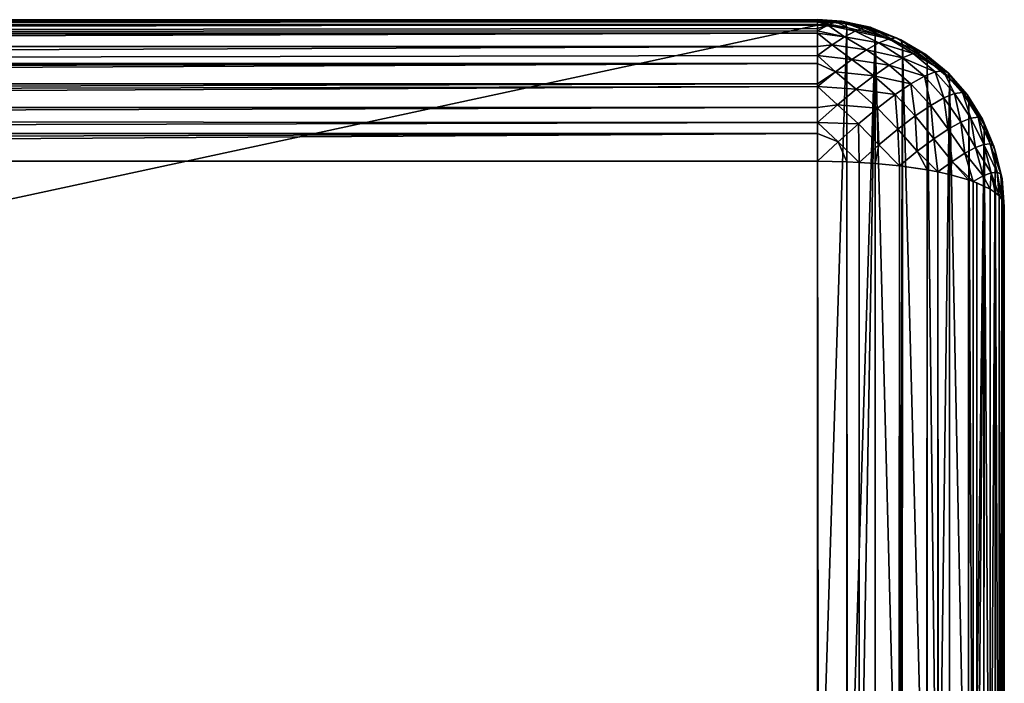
# Model space of a CAD drawing. Extents: x -551 to 551, y -279 to 201.
# Tile 42 of 108: x -511.54 to -501, y 194.36 to 201.46. Entities that reach past the tile are written whole.
import ezdxf

# ---------------------------------------------------------------- set-up
doc = ezdxf.new("R2010")
doc.units = 0
doc.header["$LTSCALE"] = 65.185185
for name, color, linetype in [('108', 7, 'CONTINUOUS'), ('109', 7, 'CONTINUOUS'), ('116', 7, 'CONTINUOUS'), ('130', 7, 'CONTINUOUS'), ('131', 7, 'CONTINUOUS'), ('141', 7, 'CONTINUOUS'), ('151', 7, 'CONTINUOUS')]:
    doc.layers.add(name, color=color, linetype=linetype)

msp = doc.modelspace()

# ---------------------------------------------------------------- linework, layer by layer
at = {"layer": '108', "color": 7, "linetype": 'CONTINUOUS'}
for points in [[(-549, 199.947, 42.148), (-515, -273.073, 160.085), (-503, -177.013, 136.134), (-549, 199.947, 42.148)], [(-503, 199.947, 42.148), (-549, 199.947, 42.148), (-503, -177.013, 136.134), (-503, 199.947, 42.148)]]:
    msp.add_3dface(points, dxfattribs=at)
at = {"layer": '109', "color": 7, "linetype": 'CONTINUOUS'}
for points in [[(-503, 191.485, -0.059), (-549, 191.485, -0.059), (-503, 201.403, 39.723), (-503, 191.485, -0.059)], [(-503, 201.403, 39.723), (-549, 191.485, -0.059), (-549, 201.403, 39.723), (-503, 201.403, 39.723)]]:
    msp.add_3dface(points, dxfattribs=at)
at = {"layer": '116', "color": 7, "linetype": 'CONTINUOUS'}
for points in [[(-501, 193.201, 16.979), (-501, 193.387, 15.838), (-501, 199.463, 40.207), (-501, 193.201, 16.979)], [(-501, 192.928, 18.102), (-501, 193.201, 16.979), (-501, 199.463, 40.207), (-501, 192.928, 18.102)], [(-501, 192.57, 19.201), (-501, 192.928, 18.102), (-501, 199.463, 40.207), (-501, 192.57, 19.201)], [(-501, 192.127, 20.268), (-501, 192.57, 19.201), (-501, 199.463, 40.207), (-501, 192.127, 20.268)], [(-501, 191.604, 21.299), (-501, 192.127, 20.268), (-501, 199.463, 40.207), (-501, 191.604, 21.299)], [(-501, 191.004, 22.286), (-501, 191.604, 21.299), (-501, 199.463, 40.207), (-501, 191.004, 22.286)], [(-501, 190.328, 23.224), (-501, 191.004, 22.286), (-501, 199.463, 40.207), (-501, 190.328, 23.224)], [(-501, 189.583, 24.108), (-501, 190.328, 23.224), (-501, 199.463, 40.207), (-501, 189.583, 24.108)], [(-501, 188.772, 24.931), (-501, 189.583, 24.108), (-501, 199.463, 40.207), (-501, 188.772, 24.931)], [(-501, 187.9, 25.689), (-501, 188.772, 24.931), (-501, 199.463, 40.207), (-501, 187.9, 25.689)], [(-501, 186.972, 26.378), (-501, 187.9, 25.689), (-501, 199.463, 40.207), (-501, 186.972, 26.378)], [(-501, 185.994, 26.994), (-501, 186.972, 26.378), (-501, 199.463, 40.207), (-501, 185.994, 26.994)], [(-501, 184.971, 27.532), (-501, 185.994, 26.994), (-501, 199.463, 40.207), (-501, 184.971, 27.532)], [(-501, 183.91, 27.99), (-501, 184.971, 27.532), (-501, 199.463, 40.207), (-501, 183.91, 27.99)], [(-501, 182.817, 28.365), (-501, 183.91, 27.99), (-501, 199.463, 40.207), (-501, 182.817, 28.365)], [(-501, -177.497, 134.194), (-501, 182.817, 28.365), (-501, 199.463, 40.207), (-501, -177.497, 134.194)]]:
    msp.add_3dface(points, dxfattribs=at)
at = {"layer": '130', "color": 7, "linetype": 'CONTINUOUS'}
for points in [[(-503, 191.485, -0.059), (-503, 201.403, 39.723), (-502.687, 201.379, 39.729), (-503, 191.485, -0.059)], [(-503, 191.485, -0.059), (-502.687, 201.379, 39.729), (-502.998, 191.485, -0.059), (-503, 191.485, -0.059)], [(-502.998, 191.485, -0.059), (-502.687, 201.379, 39.729), (-502.687, 191.461, -0.053), (-502.998, 191.485, -0.059)], [(-502.687, 201.379, 39.729), (-502.382, 201.308, 39.747), (-502.687, 191.461, -0.053), (-502.687, 201.379, 39.729)], [(-502.687, 191.461, -0.053), (-502.382, 201.308, 39.747), (-502.555, 191.436, -0.047), (-502.687, 191.461, -0.053)], [(-502.555, 191.436, -0.047), (-502.382, 201.308, 39.747), (-502.382, 191.39, -0.035), (-502.555, 191.436, -0.047)], [(-502.382, 201.308, 39.747), (-502.091, 201.192, 39.776), (-502.123, 191.288, -0.01), (-502.382, 201.308, 39.747)], [(-502.382, 191.39, -0.035), (-502.382, 201.308, 39.747), (-502.123, 191.288, -0.01), (-502.382, 191.39, -0.035)], [(-502.123, 191.288, -0.01), (-502.091, 201.192, 39.776), (-502.092, 191.273, -0.006), (-502.123, 191.288, -0.01)], [(-502.092, 191.273, -0.006), (-502.091, 201.192, 39.776), (-501.824, 191.114, 0.034), (-502.092, 191.273, -0.006)], [(-502.091, 201.192, 39.776), (-501.824, 201.032, 39.816), (-501.824, 191.114, 0.034), (-502.091, 201.192, 39.776)], [(-501.824, 201.032, 39.816), (-501.585, 200.834, 39.865), (-501.711, 191.027, 0.055), (-501.824, 201.032, 39.816)], [(-501.824, 191.114, 0.034), (-501.824, 201.032, 39.816), (-501.711, 191.027, 0.055), (-501.824, 191.114, 0.034)], [(-501.711, 191.027, 0.055), (-501.585, 200.834, 39.865), (-501.586, 190.916, 0.083), (-501.711, 191.027, 0.055)], [(-501.586, 190.916, 0.083), (-501.585, 200.834, 39.865), (-501.382, 190.685, 0.141), (-501.586, 190.916, 0.083)], [(-501.585, 200.834, 39.865), (-501.381, 200.602, 39.923), (-501.382, 190.685, 0.141), (-501.585, 200.834, 39.865)], [(-501.382, 190.685, 0.141), (-501.381, 200.602, 39.923), (-501.334, 190.617, 0.157), (-501.382, 190.685, 0.141)], [(-501.381, 200.602, 39.923), (-501.217, 200.342, 39.988), (-501.334, 190.617, 0.157), (-501.381, 200.602, 39.923)], [(-501.334, 190.617, 0.157), (-501.217, 200.342, 39.988), (-501.295, 190.558, 0.172), (-501.334, 190.617, 0.157)], [(-501.295, 190.558, 0.172), (-501.217, 200.342, 39.988), (-501.218, 190.425, 0.205), (-501.295, 190.558, 0.172)], [(-501.218, 190.425, 0.205), (-501.217, 200.342, 39.988), (-501.152, 190.287, 0.24), (-501.218, 190.425, 0.205)], [(-501.217, 200.342, 39.988), (-501.097, 200.06, 40.058), (-501.152, 190.287, 0.24), (-501.217, 200.342, 39.988)], [(-501.152, 190.287, 0.24), (-501.097, 200.06, 40.058), (-501.098, 190.144, 0.275), (-501.152, 190.287, 0.24)], [(-501.098, 190.144, 0.275), (-501.097, 200.06, 40.058), (-501.055, 189.997, 0.312), (-501.098, 190.144, 0.275)], [(-501.097, 200.06, 40.058), (-501.024, 199.764, 40.132), (-501.055, 189.997, 0.312), (-501.097, 200.06, 40.058)], [(-501.055, 189.997, 0.312), (-501.024, 199.764, 40.132), (-501.025, 189.848, 0.349), (-501.055, 189.997, 0.312)], [(-501.025, 189.848, 0.349), (-501.024, 199.764, 40.132), (-501.006, 189.696, 0.387), (-501.025, 189.848, 0.349)], [(-501.024, 199.764, 40.132), (-501, 199.463, 40.207), (-501.006, 189.696, 0.387), (-501.024, 199.764, 40.132)], [(-501, 199.463, 40.207), (-501, 193.387, 15.838), (-501.006, 189.696, 0.387), (-501, 199.463, 40.207)]]:
    msp.add_3dface(points, dxfattribs=at)
at = {"layer": '131', "color": 7, "linetype": 'CONTINUOUS'}
for points in [[(-503, 201.463, 40.19), (-503, 201.455, 40.033), (-549, 201.462, 40.164), (-503, 201.463, 40.19)], [(-503, 201.458, 40.347), (-503, 201.463, 40.19), (-549, 201.458, 40.347), (-503, 201.458, 40.347)], [(-549, 201.458, 40.347), (-503, 201.463, 40.19), (-549, 201.462, 40.164), (-549, 201.458, 40.347)], [(-549, 201.462, 40.164), (-503, 201.455, 40.033), (-549, 201.455, 40.033), (-549, 201.462, 40.164)], [(-503, 201.441, 40.503), (-503, 201.458, 40.347), (-549, 201.42, 40.62), (-503, 201.441, 40.503)], [(-549, 201.42, 40.62), (-503, 201.458, 40.347), (-549, 201.458, 40.347), (-549, 201.42, 40.62)], [(-503, 201.403, 39.723), (-549, 201.403, 39.723), (-549, 201.455, 40.033), (-503, 201.403, 39.723)], [(-503, 201.435, 39.877), (-503, 201.403, 39.723), (-549, 201.455, 40.033), (-503, 201.435, 39.877)], [(-503, 201.455, 40.033), (-503, 201.435, 39.877), (-549, 201.455, 40.033), (-503, 201.455, 40.033)], [(-503, 201.411, 40.657), (-503, 201.441, 40.503), (-549, 201.411, 40.657), (-503, 201.411, 40.657)], [(-549, 201.411, 40.657), (-503, 201.441, 40.503), (-549, 201.42, 40.62), (-549, 201.411, 40.657)], [(-503, 201.37, 40.809), (-503, 201.411, 40.657), (-549, 201.317, 40.956), (-503, 201.37, 40.809)], [(-549, 201.317, 40.956), (-503, 201.411, 40.657), (-549, 201.411, 40.657), (-549, 201.317, 40.956)], [(-503, 201.345, 40.882), (-503, 201.37, 40.809), (-549, 201.317, 40.956), (-503, 201.345, 40.882)], [(-503, 201.317, 40.956), (-503, 201.345, 40.882), (-549, 201.317, 40.956), (-503, 201.317, 40.956)], [(-503, 201.177, 41.237), (-503, 201.317, 40.956), (-549, 201.177, 41.237), (-503, 201.177, 41.237)], [(-549, 201.177, 41.237), (-503, 201.317, 40.956), (-549, 201.26, 41.085), (-549, 201.177, 41.237)], [(-549, 201.26, 41.085), (-503, 201.317, 40.956), (-549, 201.317, 40.956), (-549, 201.26, 41.085)], [(-503, 201.081, 41.382), (-503, 201.177, 41.237), (-549, 200.995, 41.493), (-503, 201.081, 41.382)], [(-549, 200.995, 41.493), (-503, 201.177, 41.237), (-549, 201.177, 41.237), (-549, 200.995, 41.493)], [(-503, 200.995, 41.493), (-503, 201.081, 41.382), (-549, 200.995, 41.493), (-503, 200.995, 41.493)], [(-503, 200.775, 41.717), (-503, 200.995, 41.493), (-549, 200.775, 41.717), (-503, 200.775, 41.717)], [(-549, 200.775, 41.717), (-503, 200.995, 41.493), (-549, 200.889, 41.609), (-549, 200.775, 41.717)], [(-549, 200.889, 41.609), (-503, 200.995, 41.493), (-549, 200.943, 41.553), (-549, 200.889, 41.609)], [(-549, 200.943, 41.553), (-503, 200.995, 41.493), (-549, 200.995, 41.493), (-549, 200.943, 41.553)], [(-503, 200.746, 41.741), (-503, 200.775, 41.717), (-549, 200.652, 41.815), (-503, 200.746, 41.741)], [(-549, 200.652, 41.815), (-503, 200.775, 41.717), (-549, 200.775, 41.717), (-549, 200.652, 41.815)], [(-503, 200.523, 41.903), (-503, 200.746, 41.741), (-549, 200.523, 41.903), (-503, 200.523, 41.903)], [(-549, 200.523, 41.903), (-503, 200.746, 41.741), (-549, 200.652, 41.815), (-549, 200.523, 41.903)], [(-503, 200.363, 41.993), (-503, 200.523, 41.903), (-549, 200.386, 41.981), (-503, 200.363, 41.993)], [(-549, 200.386, 41.981), (-503, 200.523, 41.903), (-549, 200.523, 41.903), (-549, 200.386, 41.981)], [(-549, 200.244, 42.048), (-503, 200.363, 41.993), (-549, 200.386, 41.981), (-549, 200.244, 42.048)], [(-503, 200.244, 42.048), (-503, 200.363, 41.993), (-549, 200.244, 42.048), (-503, 200.244, 42.048)], [(-549, 199.947, 42.148), (-503, 199.947, 42.148), (-503, 200.244, 42.048), (-549, 199.947, 42.148)], [(-549, 199.947, 42.148), (-503, 200.244, 42.048), (-549, 200.097, 42.104), (-549, 199.947, 42.148)], [(-549, 200.097, 42.104), (-503, 200.244, 42.048), (-549, 200.244, 42.048), (-549, 200.097, 42.104)]]:
    msp.add_3dface(points, dxfattribs=at)
at = {"layer": '141', "color": 7, "linetype": 'CONTINUOUS'}
for points in [[(-503, 199.947, 42.148), (-503, -177.013, 136.134), (-502.687, -177.019, 136.11), (-503, 199.947, 42.148)], [(-502.998, 199.947, 42.148), (-502.687, -177.019, 136.11), (-502.687, 199.941, 42.124), (-502.998, 199.947, 42.148)], [(-502.687, -177.019, 136.11), (-502.382, -177.037, 136.039), (-502.687, 199.941, 42.124), (-502.687, -177.019, 136.11)], [(-502.687, 199.941, 42.124), (-502.382, -177.037, 136.039), (-502.555, 199.934, 42.099), (-502.687, 199.941, 42.124)], [(-502.555, 199.934, 42.099), (-502.382, -177.037, 136.039), (-502.382, 199.923, 42.053), (-502.555, 199.934, 42.099)], [(-502.382, 199.923, 42.053), (-502.382, -177.037, 136.039), (-502.123, 199.898, 41.951), (-502.382, 199.923, 42.053)], [(-502.382, -177.037, 136.039), (-502.091, -177.066, 135.923), (-502.123, 199.898, 41.951), (-502.382, -177.037, 136.039)], [(-502.123, 199.898, 41.951), (-502.091, -177.066, 135.923), (-502.092, 199.894, 41.936), (-502.123, 199.898, 41.951)], [(-502.092, 199.894, 41.936), (-502.091, -177.066, 135.923), (-501.824, 199.854, 41.777), (-502.092, 199.894, 41.936)], [(-502.091, -177.066, 135.923), (-501.824, -177.106, 135.763), (-501.824, 199.854, 41.777), (-502.091, -177.066, 135.923)], [(-501.824, 199.854, 41.777), (-501.824, -177.106, 135.763), (-501.711, 199.833, 41.691), (-501.824, 199.854, 41.777)], [(-501.824, -177.106, 135.763), (-501.585, -177.155, 135.565), (-501.711, 199.833, 41.691), (-501.824, -177.106, 135.763)], [(-501.711, 199.833, 41.691), (-501.585, -177.155, 135.565), (-501.586, 199.805, 41.579), (-501.711, 199.833, 41.691)], [(-501.586, 199.805, 41.579), (-501.585, -177.155, 135.565), (-501.382, 199.747, 41.348), (-501.586, 199.805, 41.579)], [(-501.585, -177.155, 135.565), (-501.381, -177.213, 135.333), (-501.382, 199.747, 41.348), (-501.585, -177.155, 135.565)], [(-501.382, 199.747, 41.348), (-501.381, -177.213, 135.333), (-501.334, 199.73, 41.28), (-501.382, 199.747, 41.348)], [(-501.381, -177.213, 135.333), (-501.217, -177.278, 135.073), (-501.334, 199.73, 41.28), (-501.381, -177.213, 135.333)], [(-501.334, 199.73, 41.28), (-501.217, -177.278, 135.073), (-501.295, 199.716, 41.221), (-501.334, 199.73, 41.28)], [(-501.295, 199.716, 41.221), (-501.217, -177.278, 135.073), (-501.218, 199.682, 41.088), (-501.295, 199.716, 41.221)], [(-501.218, 199.682, 41.088), (-501.217, -177.278, 135.073), (-501.152, 199.648, 40.95), (-501.218, 199.682, 41.088)], [(-501.217, -177.278, 135.073), (-501.097, -177.348, 134.791), (-501.152, 199.648, 40.95), (-501.217, -177.278, 135.073)], [(-501.152, 199.648, 40.95), (-501.097, -177.348, 134.791), (-501.098, 199.612, 40.807), (-501.152, 199.648, 40.95)], [(-501.098, 199.612, 40.807), (-501.097, -177.348, 134.791), (-501.055, 199.576, 40.66), (-501.098, 199.612, 40.807)], [(-501.097, -177.348, 134.791), (-501.024, -177.422, 134.495), (-501.055, 199.576, 40.66), (-501.097, -177.348, 134.791)], [(-501.055, 199.576, 40.66), (-501.024, -177.422, 134.495), (-501.025, 199.538, 40.511), (-501.055, 199.576, 40.66)], [(-501.025, 199.538, 40.511), (-501.024, -177.422, 134.495), (-501.006, 199.501, 40.359), (-501.025, 199.538, 40.511)], [(-501.024, -177.422, 134.495), (-501, -177.497, 134.194), (-501.006, 199.501, 40.359), (-501.024, -177.422, 134.495)], [(-501, -177.497, 134.194), (-501, 199.463, 40.207), (-501.006, 199.501, 40.359), (-501, -177.497, 134.194)]]:
    msp.add_3dface(points, dxfattribs=at)
at = {"layer": '151', "color": 7, "linetype": 'CONTINUOUS'}
for points in [[(-503, 201.455, 40.033), (-503, 201.463, 40.19), (-502.739, 201.446, 40.209), (-503, 201.455, 40.033)], [(-503, 201.463, 40.19), (-503, 201.458, 40.347), (-502.739, 201.446, 40.209), (-503, 201.463, 40.19)], [(-503, 201.458, 40.347), (-503, 201.441, 40.503), (-502.803, 201.439, 40.445), (-503, 201.458, 40.347)], [(-503, 201.458, 40.347), (-502.803, 201.439, 40.445), (-502.739, 201.446, 40.209), (-503, 201.458, 40.347)], [(-503, 201.435, 39.877), (-503, 201.455, 40.033), (-502.7, 201.426, 39.969), (-503, 201.435, 39.877)], [(-503, 201.455, 40.033), (-502.739, 201.446, 40.209), (-502.7, 201.426, 39.969), (-503, 201.455, 40.033)], [(-503, 201.441, 40.503), (-503, 201.411, 40.657), (-502.89, 201.405, 40.671), (-503, 201.441, 40.503)], [(-503, 201.441, 40.503), (-502.89, 201.405, 40.671), (-502.803, 201.439, 40.445), (-503, 201.441, 40.503)], [(-502.687, 201.379, 39.729), (-503, 201.403, 39.723), (-503, 201.435, 39.877), (-502.687, 201.379, 39.729)], [(-502.687, 201.379, 39.729), (-503, 201.435, 39.877), (-502.7, 201.426, 39.969), (-502.687, 201.379, 39.729)], [(-503, 201.411, 40.657), (-503, 201.37, 40.809), (-502.89, 201.405, 40.671), (-503, 201.411, 40.657)], [(-503, 201.37, 40.809), (-503, 201.345, 40.882), (-502.89, 201.405, 40.671), (-503, 201.37, 40.809)], [(-503, 201.345, 40.882), (-502.71, 201.28, 40.99), (-502.89, 201.405, 40.671), (-503, 201.345, 40.882)], [(-502.89, 201.405, 40.671), (-502.595, 201.341, 40.761), (-502.803, 201.439, 40.445), (-502.89, 201.405, 40.671)], [(-502.71, 201.28, 40.99), (-502.595, 201.341, 40.761), (-502.89, 201.405, 40.671), (-502.71, 201.28, 40.99)], [(-502.803, 201.439, 40.445), (-502.503, 201.375, 40.517), (-502.739, 201.446, 40.209), (-502.803, 201.439, 40.445)], [(-502.595, 201.341, 40.761), (-502.503, 201.375, 40.517), (-502.803, 201.439, 40.445), (-502.595, 201.341, 40.761)], [(-502.503, 201.375, 40.517), (-502.436, 201.381, 40.263), (-502.739, 201.446, 40.209), (-502.503, 201.375, 40.517)], [(-502.739, 201.446, 40.209), (-502.436, 201.381, 40.263), (-502.7, 201.426, 39.969), (-502.739, 201.446, 40.209)], [(-502.382, 201.308, 39.747), (-502.687, 201.379, 39.729), (-502.7, 201.426, 39.969), (-502.382, 201.308, 39.747)], [(-502.395, 201.358, 40.005), (-502.382, 201.308, 39.747), (-502.7, 201.426, 39.969), (-502.395, 201.358, 40.005)], [(-502.436, 201.381, 40.263), (-502.395, 201.358, 40.005), (-502.7, 201.426, 39.969), (-502.436, 201.381, 40.263)], [(-503, 201.345, 40.882), (-503, 201.317, 40.956), (-502.71, 201.28, 40.99), (-503, 201.345, 40.882)], [(-503, 201.317, 40.956), (-503, 201.177, 41.237), (-502.844, 201.193, 41.198), (-503, 201.317, 40.956)], [(-503, 201.317, 40.956), (-502.844, 201.193, 41.198), (-502.71, 201.28, 40.99), (-503, 201.317, 40.956)], [(-502.71, 201.28, 40.99), (-502.342, 201.216, 40.909), (-502.595, 201.341, 40.761), (-502.71, 201.28, 40.99)], [(-502.595, 201.341, 40.761), (-502.234, 201.259, 40.638), (-502.503, 201.375, 40.517), (-502.595, 201.341, 40.761)], [(-502.342, 201.216, 40.909), (-502.234, 201.259, 40.638), (-502.595, 201.341, 40.761), (-502.342, 201.216, 40.909)], [(-502.503, 201.375, 40.517), (-502.156, 201.27, 40.354), (-502.436, 201.381, 40.263), (-502.503, 201.375, 40.517)], [(-502.234, 201.259, 40.638), (-502.156, 201.27, 40.354), (-502.503, 201.375, 40.517), (-502.234, 201.259, 40.638)], [(-502.156, 201.27, 40.354), (-502.108, 201.247, 40.065), (-502.436, 201.381, 40.263), (-502.156, 201.27, 40.354)], [(-502.436, 201.381, 40.263), (-502.108, 201.247, 40.065), (-502.395, 201.358, 40.005), (-502.436, 201.381, 40.263)], [(-502.091, 201.192, 39.776), (-502.382, 201.308, 39.747), (-502.395, 201.358, 40.005), (-502.091, 201.192, 39.776)], [(-502.108, 201.247, 40.065), (-502.091, 201.192, 39.776), (-502.395, 201.358, 40.005), (-502.108, 201.247, 40.065)], [(-503, 201.177, 41.237), (-503, 201.081, 41.382), (-502.844, 201.193, 41.198), (-503, 201.177, 41.237)], [(-503, 201.081, 41.382), (-502.632, 201.036, 41.386), (-502.844, 201.193, 41.198), (-503, 201.081, 41.382)], [(-502.844, 201.193, 41.198), (-502.475, 201.141, 41.16), (-502.71, 201.28, 40.99), (-502.844, 201.193, 41.198)], [(-502.632, 201.036, 41.386), (-502.475, 201.141, 41.16), (-502.844, 201.193, 41.198), (-502.632, 201.036, 41.386)], [(-502.475, 201.141, 41.16), (-502.342, 201.216, 40.909), (-502.71, 201.28, 40.99), (-502.475, 201.141, 41.16)], [(-502.475, 201.141, 41.16), (-502.09, 201.055, 41.005), (-502.342, 201.216, 40.909), (-502.475, 201.141, 41.16)], [(-502.342, 201.216, 40.909), (-501.975, 201.102, 40.721), (-502.234, 201.259, 40.638), (-502.342, 201.216, 40.909)], [(-502.09, 201.055, 41.005), (-501.975, 201.102, 40.721), (-502.342, 201.216, 40.909), (-502.09, 201.055, 41.005)], [(-502.234, 201.259, 40.638), (-501.892, 201.114, 40.424), (-502.156, 201.27, 40.354), (-502.234, 201.259, 40.638)], [(-501.975, 201.102, 40.721), (-501.892, 201.114, 40.424), (-502.234, 201.259, 40.638), (-501.975, 201.102, 40.721)], [(-501.892, 201.114, 40.424), (-501.841, 201.09, 40.119), (-502.156, 201.27, 40.354), (-501.892, 201.114, 40.424)], [(-502.156, 201.27, 40.354), (-501.841, 201.09, 40.119), (-502.108, 201.247, 40.065), (-502.156, 201.27, 40.354)], [(-501.824, 201.032, 39.816), (-502.091, 201.192, 39.776), (-502.108, 201.247, 40.065), (-501.824, 201.032, 39.816)], [(-501.841, 201.09, 40.119), (-501.824, 201.032, 39.816), (-502.108, 201.247, 40.065), (-501.841, 201.09, 40.119)], [(-503, 201.081, 41.382), (-503, 200.995, 41.493), (-502.808, 200.903, 41.581), (-503, 201.081, 41.382)], [(-503, 201.081, 41.382), (-502.808, 200.903, 41.581), (-502.632, 201.036, 41.386), (-503, 201.081, 41.382)], [(-502.632, 201.036, 41.386), (-502.232, 200.974, 41.268), (-502.475, 201.141, 41.16), (-502.632, 201.036, 41.386)], [(-502.232, 200.974, 41.268), (-502.09, 201.055, 41.005), (-502.475, 201.141, 41.16), (-502.232, 200.974, 41.268)], [(-502.09, 201.055, 41.005), (-501.739, 200.904, 40.783), (-501.975, 201.102, 40.721), (-502.09, 201.055, 41.005)], [(-501.975, 201.102, 40.721), (-501.654, 200.916, 40.481), (-501.892, 201.114, 40.424), (-501.975, 201.102, 40.721)], [(-501.739, 200.904, 40.783), (-501.654, 200.916, 40.481), (-501.975, 201.102, 40.721), (-501.739, 200.904, 40.783)], [(-501.654, 200.916, 40.481), (-501.602, 200.893, 40.173), (-501.892, 201.114, 40.424), (-501.654, 200.916, 40.481)], [(-501.892, 201.114, 40.424), (-501.602, 200.893, 40.173), (-501.841, 201.09, 40.119), (-501.892, 201.114, 40.424)], [(-501.585, 200.834, 39.865), (-501.824, 201.032, 39.816), (-501.841, 201.09, 40.119), (-501.585, 200.834, 39.865)], [(-501.602, 200.893, 40.173), (-501.585, 200.834, 39.865), (-501.841, 201.09, 40.119), (-501.602, 200.893, 40.173)], [(-503, 200.995, 41.493), (-503, 200.775, 41.717), (-502.808, 200.903, 41.581), (-503, 200.995, 41.493)], [(-502.808, 200.903, 41.581), (-502.398, 200.861, 41.504), (-502.632, 201.036, 41.386), (-502.808, 200.903, 41.581)], [(-502.398, 200.861, 41.504), (-502.232, 200.974, 41.268), (-502.632, 201.036, 41.386), (-502.398, 200.861, 41.504)], [(-502.398, 200.861, 41.504), (-501.999, 200.775, 41.337), (-502.232, 200.974, 41.268), (-502.398, 200.861, 41.504)], [(-502.232, 200.974, 41.268), (-501.855, 200.857, 41.071), (-502.09, 201.055, 41.005), (-502.232, 200.974, 41.268)], [(-501.999, 200.775, 41.337), (-501.855, 200.857, 41.071), (-502.232, 200.974, 41.268), (-501.999, 200.775, 41.337)], [(-501.855, 200.857, 41.071), (-501.739, 200.904, 40.783), (-502.09, 201.055, 41.005), (-501.855, 200.857, 41.071)], [(-503, 200.775, 41.717), (-503, 200.746, 41.741), (-502.808, 200.903, 41.581), (-503, 200.775, 41.717)], [(-503, 200.746, 41.741), (-502.584, 200.72, 41.706), (-502.808, 200.903, 41.581), (-503, 200.746, 41.741)], [(-502.584, 200.72, 41.706), (-502.398, 200.861, 41.504), (-502.808, 200.903, 41.581), (-502.584, 200.72, 41.706)], [(-502.584, 200.72, 41.706), (-502.167, 200.66, 41.576), (-502.398, 200.861, 41.504), (-502.584, 200.72, 41.706)], [(-502.167, 200.66, 41.576), (-501.999, 200.775, 41.337), (-502.398, 200.861, 41.504), (-502.167, 200.66, 41.576)], [(-501.855, 200.857, 41.071), (-501.646, 200.625, 41.111), (-501.739, 200.904, 40.783), (-501.855, 200.857, 41.071)], [(-501.739, 200.904, 40.783), (-501.533, 200.672, 40.828), (-501.654, 200.916, 40.481), (-501.739, 200.904, 40.783)], [(-501.646, 200.625, 41.111), (-501.533, 200.672, 40.828), (-501.739, 200.904, 40.783), (-501.646, 200.625, 41.111)], [(-501.533, 200.672, 40.828), (-501.449, 200.683, 40.53), (-501.654, 200.916, 40.481), (-501.533, 200.672, 40.828)], [(-501.654, 200.916, 40.481), (-501.449, 200.683, 40.53), (-501.602, 200.893, 40.173), (-501.654, 200.916, 40.481)], [(-501.381, 200.602, 39.923), (-501.585, 200.834, 39.865), (-501.602, 200.893, 40.173), (-501.381, 200.602, 39.923)], [(-501.398, 200.66, 40.226), (-501.381, 200.602, 39.923), (-501.602, 200.893, 40.173), (-501.398, 200.66, 40.226)], [(-501.449, 200.683, 40.53), (-501.398, 200.66, 40.226), (-501.602, 200.893, 40.173), (-501.449, 200.683, 40.53)], [(-502.167, 200.66, 41.576), (-501.954, 200.432, 41.609), (-501.999, 200.775, 41.337), (-502.167, 200.66, 41.576)], [(-501.999, 200.775, 41.337), (-501.788, 200.544, 41.374), (-501.855, 200.857, 41.071), (-501.999, 200.775, 41.337)], [(-501.954, 200.432, 41.609), (-501.788, 200.544, 41.374), (-501.999, 200.775, 41.337), (-501.954, 200.432, 41.609)], [(-501.788, 200.544, 41.374), (-501.646, 200.625, 41.111), (-501.855, 200.857, 41.071), (-501.788, 200.544, 41.374)], [(-503, 200.746, 41.741), (-503, 200.523, 41.903), (-502.786, 200.552, 41.871), (-503, 200.746, 41.741)], [(-503, 200.746, 41.741), (-502.786, 200.552, 41.871), (-502.584, 200.72, 41.706), (-503, 200.746, 41.741)], [(-502.786, 200.552, 41.871), (-502.357, 200.516, 41.781), (-502.584, 200.72, 41.706), (-502.786, 200.552, 41.871)], [(-502.357, 200.516, 41.781), (-502.167, 200.66, 41.576), (-502.584, 200.72, 41.706), (-502.357, 200.516, 41.781)], [(-502.357, 200.516, 41.781), (-502.14, 200.291, 41.812), (-502.167, 200.66, 41.576), (-502.357, 200.516, 41.781)], [(-502.14, 200.291, 41.812), (-501.954, 200.432, 41.609), (-502.167, 200.66, 41.576), (-502.14, 200.291, 41.812)], [(-501.646, 200.625, 41.111), (-501.467, 200.367, 41.119), (-501.533, 200.672, 40.828), (-501.646, 200.625, 41.111)], [(-501.533, 200.672, 40.828), (-501.359, 200.41, 40.849), (-501.449, 200.683, 40.53), (-501.533, 200.672, 40.828)], [(-501.467, 200.367, 41.119), (-501.359, 200.41, 40.849), (-501.533, 200.672, 40.828), (-501.467, 200.367, 41.119)], [(-501.359, 200.41, 40.849), (-501.281, 200.42, 40.565), (-501.449, 200.683, 40.53), (-501.359, 200.41, 40.849)], [(-501.449, 200.683, 40.53), (-501.281, 200.42, 40.565), (-501.398, 200.66, 40.226), (-501.449, 200.683, 40.53)], [(-501.217, 200.342, 39.988), (-501.381, 200.602, 39.923), (-501.398, 200.66, 40.226), (-501.217, 200.342, 39.988)], [(-501.233, 200.397, 40.276), (-501.217, 200.342, 39.988), (-501.398, 200.66, 40.226), (-501.233, 200.397, 40.276)], [(-501.281, 200.42, 40.565), (-501.233, 200.397, 40.276), (-501.398, 200.66, 40.226), (-501.281, 200.42, 40.565)], [(-503, 200.523, 41.903), (-503, 200.363, 41.993), (-502.786, 200.552, 41.871), (-503, 200.523, 41.903)], [(-503, 200.363, 41.993), (-502.561, 200.347, 41.947), (-502.786, 200.552, 41.871), (-503, 200.363, 41.993)], [(-502.561, 200.347, 41.947), (-502.357, 200.516, 41.781), (-502.786, 200.552, 41.871), (-502.561, 200.347, 41.947)], [(-501.954, 200.432, 41.609), (-501.756, 200.187, 41.596), (-501.788, 200.544, 41.374), (-501.954, 200.432, 41.609)], [(-501.788, 200.544, 41.374), (-501.6, 200.292, 41.37), (-501.646, 200.625, 41.111), (-501.788, 200.544, 41.374)], [(-501.756, 200.187, 41.596), (-501.6, 200.292, 41.37), (-501.788, 200.544, 41.374), (-501.756, 200.187, 41.596)], [(-501.6, 200.292, 41.37), (-501.467, 200.367, 41.119), (-501.646, 200.625, 41.111), (-501.6, 200.292, 41.37)], [(-502.561, 200.347, 41.947), (-502.342, 200.124, 41.976), (-502.357, 200.516, 41.781), (-502.561, 200.347, 41.947)], [(-502.342, 200.124, 41.976), (-502.14, 200.291, 41.812), (-502.357, 200.516, 41.781), (-502.342, 200.124, 41.976)], [(-503, 200.363, 41.993), (-503, 200.244, 42.048), (-502.777, 200.155, 42.07), (-503, 200.363, 41.993)], [(-503, 200.363, 41.993), (-502.777, 200.155, 42.07), (-502.561, 200.347, 41.947), (-503, 200.363, 41.993)], [(-502.777, 200.155, 42.07), (-502.555, 199.934, 42.099), (-502.561, 200.347, 41.947), (-502.777, 200.155, 42.07)], [(-502.555, 199.934, 42.099), (-502.342, 200.124, 41.976), (-502.561, 200.347, 41.947), (-502.555, 199.934, 42.099)], [(-502.14, 200.291, 41.812), (-501.932, 200.055, 41.791), (-501.954, 200.432, 41.609), (-502.14, 200.291, 41.812)], [(-501.932, 200.055, 41.791), (-501.756, 200.187, 41.596), (-501.954, 200.432, 41.609), (-501.932, 200.055, 41.791)], [(-501.6, 200.292, 41.37), (-501.424, 200.033, 41.298), (-501.467, 200.367, 41.119), (-501.6, 200.292, 41.37)], [(-501.467, 200.367, 41.119), (-501.31, 200.094, 41.07), (-501.359, 200.41, 40.849), (-501.467, 200.367, 41.119)], [(-501.424, 200.033, 41.298), (-501.31, 200.094, 41.07), (-501.467, 200.367, 41.119), (-501.424, 200.033, 41.298)], [(-501.359, 200.41, 40.849), (-501.218, 200.127, 40.827), (-501.281, 200.42, 40.565), (-501.359, 200.41, 40.849)], [(-501.31, 200.094, 41.07), (-501.218, 200.127, 40.827), (-501.359, 200.41, 40.849), (-501.31, 200.094, 41.07)], [(-501.218, 200.127, 40.827), (-501.151, 200.133, 40.573), (-501.281, 200.42, 40.565), (-501.218, 200.127, 40.827)], [(-501.281, 200.42, 40.565), (-501.151, 200.133, 40.573), (-501.233, 200.397, 40.276), (-501.281, 200.42, 40.565)], [(-501.097, 200.06, 40.058), (-501.217, 200.342, 39.988), (-501.233, 200.397, 40.276), (-501.097, 200.06, 40.058)], [(-501.111, 200.11, 40.315), (-501.097, 200.06, 40.058), (-501.233, 200.397, 40.276), (-501.111, 200.11, 40.315)], [(-501.151, 200.133, 40.573), (-501.111, 200.11, 40.315), (-501.233, 200.397, 40.276), (-501.151, 200.133, 40.573)], [(-503, 200.244, 42.048), (-503, 199.947, 42.148), (-502.998, 199.947, 42.148), (-503, 200.244, 42.048)], [(-503, 200.244, 42.048), (-502.998, 199.947, 42.148), (-502.777, 200.155, 42.07), (-503, 200.244, 42.048)], [(-502.342, 200.124, 41.976), (-502.123, 199.898, 41.951), (-502.14, 200.291, 41.812), (-502.342, 200.124, 41.976)], [(-502.123, 199.898, 41.951), (-501.932, 200.055, 41.791), (-502.14, 200.291, 41.812), (-502.123, 199.898, 41.951)], [(-501.756, 200.187, 41.596), (-501.558, 199.946, 41.506), (-501.6, 200.292, 41.37), (-501.756, 200.187, 41.596)], [(-501.558, 199.946, 41.506), (-501.424, 200.033, 41.298), (-501.6, 200.292, 41.37), (-501.558, 199.946, 41.506)], [(-502.998, 199.947, 42.148), (-502.687, 199.941, 42.124), (-502.777, 200.155, 42.07), (-502.998, 199.947, 42.148)], [(-502.687, 199.941, 42.124), (-502.555, 199.934, 42.099), (-502.777, 200.155, 42.07), (-502.687, 199.941, 42.124)], [(-502.555, 199.934, 42.099), (-502.382, 199.923, 42.053), (-502.342, 200.124, 41.976), (-502.555, 199.934, 42.099)], [(-502.382, 199.923, 42.053), (-502.123, 199.898, 41.951), (-502.342, 200.124, 41.976), (-502.382, 199.923, 42.053)], [(-501.932, 200.055, 41.791), (-501.711, 199.833, 41.691), (-501.756, 200.187, 41.596), (-501.932, 200.055, 41.791)], [(-501.711, 199.833, 41.691), (-501.558, 199.946, 41.506), (-501.756, 200.187, 41.596), (-501.711, 199.833, 41.691)], [(-501.31, 200.094, 41.07), (-501.139, 199.823, 40.845), (-501.218, 200.127, 40.827), (-501.31, 200.094, 41.07)], [(-501.218, 200.127, 40.827), (-501.076, 199.83, 40.61), (-501.151, 200.133, 40.573), (-501.218, 200.127, 40.827)], [(-501.139, 199.823, 40.845), (-501.076, 199.83, 40.61), (-501.218, 200.127, 40.827), (-501.139, 199.823, 40.845)], [(-501.076, 199.83, 40.61), (-501.037, 199.81, 40.371), (-501.151, 200.133, 40.573), (-501.076, 199.83, 40.61)], [(-501.151, 200.133, 40.573), (-501.037, 199.81, 40.371), (-501.111, 200.11, 40.315), (-501.151, 200.133, 40.573)], [(-502.123, 199.898, 41.951), (-501.824, 199.854, 41.777), (-501.932, 200.055, 41.791), (-502.123, 199.898, 41.951)], [(-501.824, 199.854, 41.777), (-501.711, 199.833, 41.691), (-501.932, 200.055, 41.791), (-501.824, 199.854, 41.777)], [(-501.558, 199.946, 41.506), (-501.334, 199.73, 41.28), (-501.424, 200.033, 41.298), (-501.558, 199.946, 41.506)], [(-501.424, 200.033, 41.298), (-501.226, 199.79, 41.07), (-501.31, 200.094, 41.07), (-501.424, 200.033, 41.298)], [(-501.334, 199.73, 41.28), (-501.226, 199.79, 41.07), (-501.424, 200.033, 41.298), (-501.334, 199.73, 41.28)], [(-501.226, 199.79, 41.07), (-501.139, 199.823, 40.845), (-501.31, 200.094, 41.07), (-501.226, 199.79, 41.07)], [(-501.024, 199.764, 40.132), (-501.097, 200.06, 40.058), (-501.111, 200.11, 40.315), (-501.024, 199.764, 40.132)], [(-501.037, 199.81, 40.371), (-501.024, 199.764, 40.132), (-501.111, 200.11, 40.315), (-501.037, 199.81, 40.371)], [(-501.711, 199.833, 41.691), (-501.586, 199.805, 41.579), (-501.558, 199.946, 41.506), (-501.711, 199.833, 41.691)], [(-501.586, 199.805, 41.579), (-501.382, 199.747, 41.348), (-501.558, 199.946, 41.506), (-501.586, 199.805, 41.579)], [(-501.382, 199.747, 41.348), (-501.334, 199.73, 41.28), (-501.558, 199.946, 41.506), (-501.382, 199.747, 41.348)], [(-502.123, 199.898, 41.951), (-502.092, 199.894, 41.936), (-501.824, 199.854, 41.777), (-502.123, 199.898, 41.951)], [(-501.226, 199.79, 41.07), (-501.152, 199.648, 40.95), (-501.139, 199.823, 40.845), (-501.226, 199.79, 41.07)], [(-501.152, 199.648, 40.95), (-501.098, 199.612, 40.807), (-501.139, 199.823, 40.845), (-501.152, 199.648, 40.95)], [(-501.139, 199.823, 40.845), (-501.055, 199.576, 40.66), (-501.076, 199.83, 40.61), (-501.139, 199.823, 40.845)], [(-501.098, 199.612, 40.807), (-501.055, 199.576, 40.66), (-501.139, 199.823, 40.845), (-501.098, 199.612, 40.807)], [(-501.055, 199.576, 40.66), (-501.025, 199.538, 40.511), (-501.076, 199.83, 40.61), (-501.055, 199.576, 40.66)], [(-501.076, 199.83, 40.61), (-501.025, 199.538, 40.511), (-501.037, 199.81, 40.371), (-501.076, 199.83, 40.61)], [(-501, 199.463, 40.207), (-501.024, 199.764, 40.132), (-501.037, 199.81, 40.371), (-501, 199.463, 40.207)], [(-501.006, 199.501, 40.359), (-501, 199.463, 40.207), (-501.037, 199.81, 40.371), (-501.006, 199.501, 40.359)], [(-501.025, 199.538, 40.511), (-501.006, 199.501, 40.359), (-501.037, 199.81, 40.371), (-501.025, 199.538, 40.511)], [(-501.334, 199.73, 41.28), (-501.218, 199.682, 41.088), (-501.226, 199.79, 41.07), (-501.334, 199.73, 41.28)], [(-501.334, 199.73, 41.28), (-501.295, 199.716, 41.221), (-501.218, 199.682, 41.088), (-501.334, 199.73, 41.28)], [(-501.218, 199.682, 41.088), (-501.152, 199.648, 40.95), (-501.226, 199.79, 41.07), (-501.218, 199.682, 41.088)]]:
    msp.add_3dface(points, dxfattribs=at)

doc.saveas('drawing.dxf')
